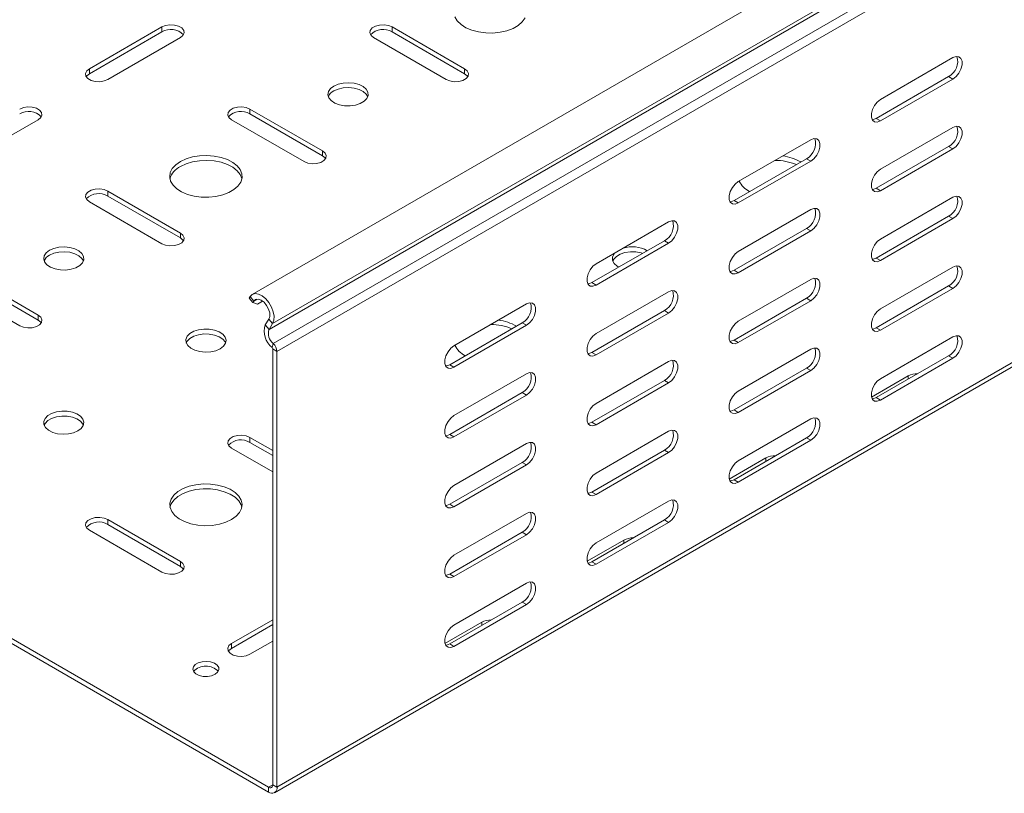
# Model space of a CAD drawing. Header units: millimetres. Extents: x -771 to 2233, y -1470 to 82.
# Tile 10 of 23: x 1223 to 1468, y -1470 to -1278. Entities that reach past the tile are written whole.
import ezdxf

# ---------------------------------------------------------------- set-up
doc = ezdxf.new("R2010")
doc.units = ezdxf.units.MM

msp = doc.modelspace()

# ---------------------------------------------------------------- linework, layer by layer
at = {"color": 7, "linetype": 'Continuous', "lineweight": 15}
for p, q in [((1528.52, -1203.22), (1281.03, -1346.09)), ((1258.53, -1279.59), (1240.5, -1290)), ((1333.84, -1290), (1315.81, -1279.59)), ((1258.53, -1280.82), (1240.5, -1291.23)), ((1245.1, -1292.66), (1263.13, -1282.25)), ((1311.21, -1282.25), (1329.24, -1292.66)), ((1333.84, -1291.23), (1315.81, -1280.82)), ((1437.25, -1297.64), (1455.28, -1287.23)), ((1436.19, -1302.34), (1454.22, -1291.93)), ((1455.28, -1292.54), (1437.25, -1302.95)), ((1298.48, -1310.41), (1280.45, -1300)), ((1209.74, -1313.07), (1227.77, -1302.66)), ((1275.86, -1302.66), (1293.89, -1313.07)), ((1298.48, -1311.64), (1280.45, -1301.23)), ((1437.25, -1314.99), (1455.28, -1304.59)), ((1401.9, -1318.05), (1419.93, -1307.64)), ((1436.19, -1319.69), (1454.22, -1309.28)), ((1455.28, -1309.89), (1437.25, -1320.3)), ((1400.84, -1322.75), (1418.87, -1312.34)), ((1419.93, -1312.95), (1401.9, -1323.36)), ((1263.13, -1330.82), (1245.1, -1320.41)), ((1263.13, -1332.05), (1245.1, -1321.64)), ((1437.25, -1332.35), (1455.28, -1321.94)), ((1240.5, -1323.07), (1258.53, -1333.48)), ((1286.55, -1469.97), (1534.04, -1327.09)), ((1401.9, -1335.41), (1419.93, -1325)), ((1436.19, -1337.04), (1454.22, -1326.63)), ((1455.28, -1327.24), (1437.25, -1337.65)), ((1366.54, -1338.46), (1384.57, -1328.05)), ((1400.84, -1340.1), (1418.87, -1329.69)), ((1419.93, -1330.3), (1401.9, -1340.71)), ((1365.48, -1343.16), (1383.51, -1332.75)), ((1384.57, -1333.36), (1366.54, -1343.77)), ((1437.25, -1349.7), (1455.28, -1339.29)), ((1227.77, -1351.23), (1209.74, -1340.82)), ((1205.15, -1343.48), (1223.18, -1353.89)), ((1227.77, -1352.46), (1209.74, -1342.05)), ((1401.9, -1352.76), (1419.93, -1342.35)), ((1436.19, -1354.39), (1454.22, -1343.98)), ((1280.47, -1346.64), (1280.24, -1347.01)), ((1366.54, -1355.82), (1384.57, -1345.41)), ((1455.28, -1344.6), (1437.25, -1355.01)), ((1077.16, -1348.58), (1285.05, -1468.59)), ((1280.24, -1347.01), (1281.18, -1348.13)), ((1281.41, -1347.76), (1281.18, -1348.13)), ((1281.18, -1348.13), (1282.3, -1348.49)), ((1283.59, -1347.74), (1282.3, -1348.49)), ((1331.19, -1358.87), (1349.22, -1348.46)), ((1400.84, -1357.45), (1418.87, -1347.04)), ((1419.93, -1347.65), (1401.9, -1358.06)), ((1077.16, -1349.81), (1285.05, -1469.82)), ((1365.48, -1360.51), (1383.51, -1350.1)), ((1384.57, -1350.71), (1366.54, -1361.12)), ((1284.25, -1353.65), (1285.15, -1352.22)), ((1285.19, -1354.77), (1286.09, -1353.34)), ((1330.13, -1363.57), (1348.16, -1353.16)), ((1349.22, -1353.77), (1331.19, -1364.18)), ((1437.25, -1367.05), (1455.28, -1356.64)), ((1286.11, -1467.98), (1286.11, -1359.63)), ((1287.17, -1468.59), (1287.17, -1360.24)), ((1401.9, -1370.11), (1419.93, -1359.7)), ((1436.19, -1371.74), (1454.22, -1361.34)), ((1366.54, -1373.17), (1384.57, -1362.76)), ((1455.28, -1361.95), (1437.25, -1372.36)), ((1331.19, -1376.23), (1349.22, -1365.82)), ((1400.84, -1374.8), (1418.87, -1364.39)), ((1419.93, -1365.01), (1401.9, -1375.42)), ((1444.15, -1366.34), (1435.02, -1371.61)), ((1365.48, -1377.86), (1383.51, -1367.45)), ((1384.57, -1368.07), (1366.54, -1378.47)), ((1330.13, -1380.92), (1348.16, -1370.51)), ((1349.22, -1371.12), (1331.19, -1381.53)), ((1401.9, -1387.46), (1419.93, -1377.05)), ((1366.54, -1390.52), (1384.57, -1380.11)), ((1286.11, -1384.91), (1280.45, -1381.65)), ((1286.11, -1386.14), (1280.45, -1382.87)), ((1331.19, -1393.58), (1349.22, -1383.17)), ((1400.84, -1392.15), (1418.87, -1381.75)), ((1419.93, -1382.36), (1401.9, -1392.77)), ((1275.86, -1384.3), (1286.11, -1390.22)), ((1365.48, -1395.21), (1383.51, -1384.8)), ((1384.57, -1385.42), (1366.54, -1395.83)), ((1330.13, -1398.27), (1348.16, -1387.86)), ((1349.22, -1388.48), (1331.19, -1398.88)), ((1408.79, -1386.75), (1399.66, -1392.02)), ((1366.54, -1407.87), (1384.57, -1397.46)), ((1331.19, -1410.93), (1349.22, -1400.52)), ((1263.13, -1412.46), (1245.1, -1402.06)), ((1365.48, -1412.57), (1383.51, -1402.16)), ((1384.57, -1402.77), (1366.54, -1413.18)), ((1240.5, -1404.71), (1258.53, -1415.12)), ((1263.13, -1413.69), (1245.1, -1403.28)), ((1330.13, -1415.62), (1348.16, -1405.21)), ((1349.22, -1405.83), (1331.19, -1416.24)), ((1373.44, -1407.16), (1364.31, -1412.43)), ((1331.19, -1428.28), (1349.22, -1417.87)), ((1330.13, -1432.98), (1348.16, -1422.57)), ((1349.22, -1423.18), (1331.19, -1433.59)), ((1286.11, -1426.96), (1275.86, -1432.87)), ((1338.08, -1427.57), (1328.95, -1432.84)), ((1286.11, -1428.18), (1275.86, -1434.1)), ((1280.45, -1435.53), (1286.11, -1432.26))]:
    msp.add_line(p, q, dxfattribs=at)
at = {"color": 7, "linetype": 'Continuous', "lineweight": 0}
for p, q in [((1532.68, -1211.9), (1285.19, -1354.77)), ((1533.58, -1210.47), (1286.09, -1353.34)), ((1533.74, -1215.43), (1286.25, -1358.3)), ((1534.66, -1217.37), (1287.17, -1360.24)), ((1258.53, -1280.82), (1258.53, -1279.59)), ((1315.81, -1280.82), (1315.81, -1279.59)), ((1240.5, -1291.23), (1240.5, -1290)), ((1333.84, -1291.23), (1333.84, -1290)), ((1455.28, -1292.54), (1454.22, -1291.93)), ((1280.45, -1301.23), (1280.45, -1300)), ((1437.25, -1302.95), (1436.19, -1302.34)), ((1455.28, -1309.89), (1454.22, -1309.28)), ((1298.48, -1311.64), (1298.48, -1310.41)), ((1419.93, -1312.95), (1418.87, -1312.34)), ((1437.25, -1320.3), (1436.19, -1319.69)), ((1245.1, -1321.64), (1245.1, -1320.41)), ((1401.9, -1323.36), (1400.84, -1322.75)), ((1534.66, -1325.72), (1287.17, -1468.59)), ((1455.28, -1327.24), (1454.22, -1326.63)), ((1419.93, -1330.3), (1418.87, -1329.69)), ((1263.13, -1332.05), (1263.13, -1330.82)), ((1384.57, -1333.36), (1383.51, -1332.75)), ((1437.25, -1337.65), (1436.19, -1337.04)), ((1401.9, -1340.71), (1400.84, -1340.1)), ((1366.54, -1343.77), (1365.48, -1343.16)), ((1455.28, -1344.6), (1454.22, -1343.98)), ((1281.41, -1347.76), (1280.47, -1346.64)), ((1282.28, -1347.25), (1281.41, -1347.76)), ((1419.93, -1347.65), (1418.87, -1347.04)), ((1227.77, -1352.46), (1227.77, -1351.23)), ((1384.57, -1350.71), (1383.51, -1350.1)), ((1284.25, -1353.65), (1285.19, -1354.77)), ((1286.09, -1353.34), (1285.15, -1352.22)), ((1349.22, -1353.77), (1348.16, -1353.16)), ((1437.25, -1355.01), (1436.19, -1354.39)), ((1285.96, -1359.31), (1286.25, -1358.3)), ((1401.9, -1358.06), (1400.84, -1357.45)), ((1287.17, -1360.24), (1286.11, -1359.63)), ((1366.54, -1361.12), (1365.48, -1360.51)), ((1455.28, -1361.95), (1454.22, -1361.34)), ((1331.19, -1364.18), (1330.13, -1363.57)), ((1419.93, -1365.01), (1418.87, -1364.39)), ((1444.15, -1367.15), (1444.15, -1366.34)), ((1384.57, -1368.07), (1383.51, -1367.45)), ((1349.22, -1371.12), (1348.16, -1370.51)), ((1437.25, -1372.36), (1436.19, -1371.74)), ((1401.9, -1375.42), (1400.84, -1374.8)), ((1366.54, -1378.47), (1365.48, -1377.86)), ((1331.19, -1381.53), (1330.13, -1380.92)), ((1280.45, -1382.87), (1280.45, -1381.65)), ((1419.93, -1382.36), (1418.87, -1381.75)), ((1384.57, -1385.42), (1383.51, -1384.8)), ((1349.22, -1388.48), (1348.16, -1387.86)), ((1408.79, -1387.56), (1408.79, -1386.75)), ((1401.9, -1392.77), (1400.84, -1392.15)), ((1366.54, -1395.83), (1365.48, -1395.21)), ((1331.19, -1398.88), (1330.13, -1398.27)), ((1245.1, -1403.28), (1245.1, -1402.06)), ((1384.57, -1402.77), (1383.51, -1402.16)), ((1349.22, -1405.83), (1348.16, -1405.21)), ((1373.44, -1407.97), (1373.44, -1407.16)), ((1263.13, -1413.69), (1263.13, -1412.46)), ((1366.54, -1413.18), (1365.48, -1412.57)), ((1331.19, -1416.24), (1330.13, -1415.62)), ((1349.22, -1423.18), (1348.16, -1422.57)), ((1338.08, -1428.38), (1338.08, -1427.57)), ((1275.86, -1434.1), (1275.86, -1432.87)), ((1331.19, -1433.59), (1330.13, -1432.98)), ((1286.11, -1467.98), (1285.05, -1468.59)), ((1285.05, -1469.82), (1285.05, -1468.59)), ((1286.11, -1467.98), (1287.17, -1468.59))]:
    msp.add_line(p, q, dxfattribs=at)
at = {"color": 7, "linetype": 'Continuous', "lineweight": 15, "flags": 128}
for points in [[(1331.44, -1277.09), (1332.02, -1278.09), (1332.95, -1279), (1334.17, -1279.78), (1335.64, -1280.4), (1337.29, -1280.84), (1339.07, -1281.07), (1340.89, -1281.1), (1342.68, -1280.92), (1344.37, -1280.53), (1345.89, -1279.95), (1347.18, -1279.2), (1348.18, -1278.33), (1348.86, -1277.35)], [(1263.13, -1282.25), (1263.78, -1281.71), (1264.07, -1281.08), (1263.97, -1280.44), (1263.49, -1279.84), (1262.69, -1279.38), (1261.67, -1279.11), (1260.55, -1279.05), (1259.46, -1279.22), (1258.53, -1279.59)], [(1315.81, -1279.59), (1314.88, -1279.22), (1313.79, -1279.05), (1312.67, -1279.11), (1311.65, -1279.38), (1310.85, -1279.84), (1310.37, -1280.44), (1310.27, -1281.08), (1310.56, -1281.71), (1311.21, -1282.25)], [(1455.28, -1287.23), (1456.07, -1286.94), (1456.76, -1287), (1457.27, -1287.41), (1457.55, -1288.12), (1457.55, -1289.04), (1457.27, -1290.07), (1456.76, -1291.07), (1456.07, -1291.93), (1455.28, -1292.54)], [(1240.5, -1290), (1239.85, -1290.54), (1239.56, -1291.17), (1239.66, -1291.82), (1240.14, -1292.41), (1240.93, -1292.87), (1241.96, -1293.14), (1243.08, -1293.2), (1244.17, -1293.03), (1245.1, -1292.66)], [(1329.24, -1292.66), (1330.17, -1293.03), (1331.26, -1293.2), (1332.38, -1293.14), (1333.4, -1292.87), (1334.2, -1292.41), (1334.68, -1291.82), (1334.78, -1291.17), (1334.49, -1290.54), (1333.84, -1290)], [(1240.5, -1291.23), (1239.85, -1291.76), (1239.73, -1291.94)], [(1334.61, -1291.94), (1334.49, -1291.76), (1333.84, -1291.23)], [(1302.4, -1293.81), (1301.31, -1294.29), (1300.49, -1294.92), (1299.99, -1295.65), (1299.85, -1296.43), (1300.08, -1297.2), (1300.67, -1297.91), (1301.56, -1298.51), (1302.7, -1298.94), (1304, -1299.18), (1305.36, -1299.2), (1306.68, -1299.02), (1307.87, -1298.63), (1308.83, -1298.07), (1309.5, -1297.39), (1309.82, -1296.63), (1309.77, -1295.84), (1309.36, -1295.09), (1308.62, -1294.43), (1307.59, -1293.92), (1306.36, -1293.58), (1305.02, -1293.45), (1303.66, -1293.53), (1302.4, -1293.81)], [(1309.73, -1296.94), (1309.36, -1296.32), (1308.62, -1295.66), (1307.59, -1295.14), (1306.36, -1294.8), (1305.02, -1294.67), (1303.66, -1294.75), (1302.4, -1295.04), (1301.31, -1295.51)], [(1437.25, -1302.95), (1436.47, -1303.24), (1435.78, -1303.18), (1435.26, -1302.77), (1434.99, -1302.06), (1434.99, -1301.14), (1435.26, -1300.12), (1435.78, -1299.12), (1436.47, -1298.26), (1437.25, -1297.64)], [(1227.77, -1302.66), (1228.42, -1302.12), (1228.71, -1301.49), (1228.61, -1300.85), (1228.14, -1300.26), (1227.34, -1299.79), (1226.32, -1299.52), (1225.19, -1299.46), (1224.1, -1299.63), (1223.18, -1300)], [(1280.45, -1300), (1279.53, -1299.63), (1278.44, -1299.46), (1277.31, -1299.52), (1276.29, -1299.79), (1275.49, -1300.26), (1275.01, -1300.85), (1274.92, -1301.49), (1275.21, -1302.12), (1275.86, -1302.66)], [(1435.19, -1302.65), (1435.41, -1302.63), (1436.19, -1302.34)], [(1455.28, -1304.59), (1456.07, -1304.29), (1456.76, -1304.35), (1457.27, -1304.76), (1457.55, -1305.47), (1457.55, -1306.39), (1457.27, -1307.42), (1456.76, -1308.42), (1456.07, -1309.28), (1455.28, -1309.89)], [(1419.93, -1307.64), (1420.71, -1307.35), (1421.41, -1307.41), (1421.92, -1307.82), (1422.19, -1308.53), (1422.19, -1309.45), (1421.92, -1310.48), (1421.41, -1311.48), (1420.71, -1312.34), (1419.93, -1312.95)], [(1264.54, -1312.4), (1263.13, -1313.07), (1261.98, -1313.88), (1261.13, -1314.81), (1260.63, -1315.82), (1260.49, -1316.87), (1260.72, -1317.92), (1261.31, -1318.91), (1262.24, -1319.82), (1263.46, -1320.6), (1264.93, -1321.22), (1266.58, -1321.66), (1268.35, -1321.89), (1270.18, -1321.92), (1271.97, -1321.74), (1273.66, -1321.35), (1275.18, -1320.77), (1276.47, -1320.02), (1277.47, -1319.15), (1278.14, -1318.17), (1278.47, -1317.14), (1278.42, -1316.08), (1278.01, -1315.06), (1277.25, -1314.11), (1276.17, -1313.26), (1274.82, -1312.55), (1273.25, -1312.02), (1271.53, -1311.68), (1269.72, -1311.55), (1267.9, -1311.63), (1266.15, -1311.92), (1264.54, -1312.4)], [(1293.89, -1313.07), (1294.81, -1313.44), (1295.9, -1313.61), (1297.03, -1313.55), (1298.05, -1313.28), (1298.85, -1312.82), (1299.32, -1312.23), (1299.42, -1311.58), (1299.13, -1310.95), (1298.48, -1310.41)], [(1299.26, -1312.35), (1299.13, -1312.17), (1298.48, -1311.64)], [(1278.43, -1317.35), (1278.42, -1317.31), (1278.01, -1316.29), (1277.25, -1315.33), (1276.17, -1314.48), (1274.82, -1313.78), (1273.25, -1313.24), (1271.53, -1312.9), (1269.72, -1312.77), (1267.9, -1312.85), (1266.15, -1313.14), (1264.54, -1313.63), (1263.13, -1314.29)], [(1437.25, -1320.3), (1436.47, -1320.6), (1435.78, -1320.53), (1435.26, -1320.12), (1434.99, -1319.42), (1434.99, -1318.49), (1435.26, -1317.47), (1435.78, -1316.47), (1436.47, -1315.61), (1437.25, -1314.99)], [(1245.1, -1320.41), (1244.17, -1320.04), (1243.08, -1319.87), (1241.96, -1319.93), (1240.93, -1320.2), (1240.14, -1320.67), (1239.66, -1321.26), (1239.56, -1321.9), (1239.85, -1322.53), (1240.5, -1323.07)], [(1401.9, -1323.36), (1401.11, -1323.65), (1400.42, -1323.59), (1399.91, -1323.18), (1399.63, -1322.47), (1399.63, -1321.55), (1399.91, -1320.53), (1400.42, -1319.53), (1401.11, -1318.67), (1401.9, -1318.05)], [(1435.19, -1320), (1435.41, -1319.98), (1436.19, -1319.69)], [(1455.28, -1321.94), (1456.07, -1321.64), (1456.76, -1321.71), (1457.27, -1322.12), (1457.55, -1322.82), (1457.55, -1323.75), (1457.27, -1324.77), (1456.76, -1325.77), (1456.07, -1326.63), (1455.28, -1327.24)], [(1399.83, -1323.06), (1400.05, -1323.04), (1400.84, -1322.75)], [(1419.93, -1325), (1420.71, -1324.7), (1421.41, -1324.76), (1421.92, -1325.17), (1422.19, -1325.88), (1422.19, -1326.8), (1421.92, -1327.83), (1421.41, -1328.83), (1420.71, -1329.69), (1419.93, -1330.3)], [(1384.57, -1328.05), (1385.36, -1327.76), (1386.05, -1327.82), (1386.56, -1328.23), (1386.84, -1328.94), (1386.84, -1329.86), (1386.56, -1330.89), (1386.05, -1331.89), (1385.36, -1332.75), (1384.57, -1333.36)], [(1258.53, -1333.48), (1259.46, -1333.85), (1260.55, -1334.02), (1261.67, -1333.96), (1262.69, -1333.69), (1263.49, -1333.23), (1263.97, -1332.64), (1264.07, -1331.99), (1263.78, -1331.36), (1263.13, -1330.82)], [(1263.9, -1332.76), (1263.78, -1332.58), (1263.13, -1332.05)], [(1231.69, -1334.64), (1230.6, -1335.11), (1229.78, -1335.74), (1229.28, -1336.47), (1229.14, -1337.25), (1229.37, -1338.02), (1229.96, -1338.73), (1230.85, -1339.33), (1231.99, -1339.76), (1233.29, -1340), (1234.65, -1340.02), (1235.97, -1339.84), (1237.16, -1339.45), (1238.12, -1338.9), (1238.79, -1338.21), (1239.11, -1337.45), (1239.06, -1336.66), (1238.65, -1335.91), (1237.91, -1335.25), (1236.88, -1334.74), (1235.65, -1334.4), (1234.31, -1334.27), (1232.95, -1334.35), (1231.69, -1334.64)], [(1437.25, -1337.65), (1436.47, -1337.95), (1435.78, -1337.89), (1435.26, -1337.48), (1434.99, -1336.77), (1434.99, -1335.85), (1435.26, -1334.82), (1435.78, -1333.82), (1436.47, -1332.96), (1437.25, -1332.35)], [(1239.02, -1337.76), (1238.65, -1337.14), (1237.91, -1336.48), (1236.88, -1335.96), (1235.65, -1335.62), (1234.31, -1335.49), (1232.95, -1335.57), (1231.69, -1335.86), (1230.6, -1336.33)], [(1371.12, -1335.82), (1370.91, -1336.09), (1370.58, -1336.86), (1370.63, -1337.64), (1371.04, -1338.39), (1371.79, -1339.05), (1372.19, -1339.29)], [(1378.08, -1335.88), (1377.71, -1335.77), (1376.41, -1335.53), (1375.05, -1335.5), (1373.72, -1335.69), (1372.54, -1336.08), (1371.57, -1336.63), (1370.91, -1337.32), (1370.67, -1337.76)], [(1401.9, -1340.71), (1401.11, -1341.01), (1400.42, -1340.94), (1399.91, -1340.53), (1399.63, -1339.83), (1399.63, -1338.9), (1399.91, -1337.88), (1400.42, -1336.88), (1401.11, -1336.02), (1401.9, -1335.41)], [(1435.19, -1337.35), (1435.41, -1337.34), (1436.19, -1337.04)], [(1366.54, -1343.77), (1365.76, -1344.07), (1365.07, -1344), (1364.55, -1343.59), (1364.28, -1342.88), (1364.28, -1341.96), (1364.55, -1340.94), (1365.07, -1339.94), (1365.76, -1339.08), (1366.54, -1338.46)], [(1455.28, -1339.29), (1456.07, -1339), (1456.76, -1339.06), (1457.27, -1339.47), (1457.55, -1340.18), (1457.55, -1341.1), (1457.27, -1342.12), (1456.76, -1343.12), (1456.07, -1343.98), (1455.28, -1344.6)], [(1399.83, -1340.41), (1400.05, -1340.39), (1400.84, -1340.1)], [(1364.48, -1343.47), (1364.7, -1343.45), (1365.48, -1343.16)], [(1419.93, -1342.35), (1420.71, -1342.05), (1421.41, -1342.12), (1421.92, -1342.53), (1422.19, -1343.23), (1422.19, -1344.16), (1421.92, -1345.18), (1421.41, -1346.18), (1420.71, -1347.04), (1419.93, -1347.65)], [(1286.09, -1353.34), (1286.4, -1352.53), (1286.45, -1351.52), (1286.25, -1350.39), (1285.81, -1349.22), (1285.16, -1348.11), (1284.36, -1347.16), (1283.48, -1346.44), (1282.57, -1346), (1281.73, -1345.89), (1281.01, -1346.11), (1280.47, -1346.64)], [(1384.57, -1345.41), (1385.36, -1345.11), (1386.05, -1345.17), (1386.56, -1345.58), (1386.84, -1346.29), (1386.84, -1347.21), (1386.56, -1348.24), (1386.05, -1349.24), (1385.36, -1350.1), (1384.57, -1350.71)], [(1285.15, -1352.22), (1285.38, -1351.55), (1285.36, -1350.68), (1285.08, -1349.73), (1284.59, -1348.82), (1283.94, -1348.04), (1283.21, -1347.5), (1282.49, -1347.26), (1281.86, -1347.35), (1281.41, -1347.76)], [(1349.22, -1348.46), (1350, -1348.17), (1350.7, -1348.23), (1351.21, -1348.64), (1351.48, -1349.35), (1351.48, -1350.27), (1351.21, -1351.3), (1350.7, -1352.3), (1350, -1353.16), (1349.22, -1353.77)], [(1223.18, -1353.89), (1224.1, -1354.26), (1225.19, -1354.43), (1226.32, -1354.37), (1227.34, -1354.1), (1228.14, -1353.64), (1228.61, -1353.05), (1228.71, -1352.4), (1228.42, -1351.77), (1227.77, -1351.23)], [(1437.25, -1355.01), (1436.47, -1355.3), (1435.78, -1355.24), (1435.26, -1354.83), (1434.99, -1354.12), (1434.99, -1353.2), (1435.26, -1352.17), (1435.78, -1351.17), (1436.47, -1350.31), (1437.25, -1349.7)], [(1228.55, -1353.17), (1228.42, -1352.99), (1227.77, -1352.46)], [(1401.9, -1358.06), (1401.11, -1358.36), (1400.42, -1358.3), (1399.91, -1357.89), (1399.63, -1357.18), (1399.63, -1356.26), (1399.91, -1355.23), (1400.42, -1354.23), (1401.11, -1353.37), (1401.9, -1352.76)], [(1271.94, -1360.08), (1273.03, -1359.6), (1273.85, -1358.98), (1274.35, -1358.24), (1274.49, -1357.46), (1274.26, -1356.69), (1273.67, -1355.98), (1272.78, -1355.39), (1271.64, -1354.95), (1270.34, -1354.72), (1268.98, -1354.69), (1267.66, -1354.88), (1266.47, -1355.26), (1265.51, -1355.82), (1264.84, -1356.5), (1264.52, -1357.27), (1264.56, -1358.05), (1264.98, -1358.8), (1265.72, -1359.46), (1266.75, -1359.97), (1267.98, -1360.31), (1269.32, -1360.45), (1270.68, -1360.37), (1271.94, -1360.08)], [(1274.38, -1358.17), (1274.26, -1357.91), (1273.67, -1357.2), (1272.78, -1356.61), (1271.64, -1356.18), (1270.34, -1355.94), (1268.98, -1355.91), (1267.66, -1356.1), (1266.47, -1356.49), (1265.51, -1357.04), (1264.84, -1357.73), (1264.61, -1358.17)], [(1366.54, -1361.12), (1365.76, -1361.42), (1365.07, -1361.35), (1364.55, -1360.94), (1364.28, -1360.24), (1364.28, -1359.31), (1364.55, -1358.29), (1365.07, -1357.29), (1365.76, -1356.43), (1366.54, -1355.82)], [(1435.19, -1354.71), (1435.41, -1354.69), (1436.19, -1354.39)], [(1455.28, -1356.64), (1456.07, -1356.35), (1456.76, -1356.41), (1457.27, -1356.82), (1457.55, -1357.53), (1457.55, -1358.45), (1457.27, -1359.47), (1456.76, -1360.47), (1456.07, -1361.33), (1455.28, -1361.95)], [(1331.19, -1364.18), (1330.4, -1364.48), (1329.71, -1364.41), (1329.2, -1364), (1328.92, -1363.3), (1328.92, -1362.37), (1329.2, -1361.35), (1329.71, -1360.35), (1330.4, -1359.49), (1331.19, -1358.87)], [(1399.83, -1357.76), (1400.05, -1357.75), (1400.84, -1357.45)], [(1364.48, -1360.82), (1364.7, -1360.8), (1365.48, -1360.51)], [(1419.93, -1359.7), (1420.71, -1359.41), (1421.41, -1359.47), (1421.92, -1359.88), (1422.19, -1360.59), (1422.19, -1361.51), (1421.92, -1362.53), (1421.41, -1363.53), (1420.71, -1364.39), (1419.93, -1365.01)], [(1329.12, -1363.88), (1329.34, -1363.86), (1330.13, -1363.57)], [(1384.57, -1362.76), (1385.36, -1362.46), (1386.05, -1362.53), (1386.56, -1362.94), (1386.84, -1363.64), (1386.84, -1364.57), (1386.56, -1365.59), (1386.05, -1366.59), (1385.36, -1367.45), (1384.57, -1368.07)], [(1349.22, -1365.82), (1350, -1365.52), (1350.7, -1365.58), (1351.21, -1365.99), (1351.48, -1366.7), (1351.48, -1367.62), (1351.21, -1368.65), (1350.7, -1369.65), (1350, -1370.51), (1349.22, -1371.12)], [(1437.25, -1372.36), (1436.47, -1372.65), (1435.78, -1372.59), (1435.26, -1372.18), (1434.99, -1371.47), (1434.99, -1370.55), (1435.26, -1369.53), (1435.78, -1368.52), (1436.47, -1367.66), (1437.25, -1367.05)], [(1401.9, -1375.42), (1401.11, -1375.71), (1400.42, -1375.65), (1399.91, -1375.24), (1399.63, -1374.53), (1399.63, -1373.61), (1399.91, -1372.58), (1400.42, -1371.58), (1401.11, -1370.72), (1401.9, -1370.11)], [(1366.54, -1378.47), (1365.76, -1378.77), (1365.07, -1378.71), (1364.55, -1378.3), (1364.28, -1377.59), (1364.28, -1376.67), (1364.55, -1375.64), (1365.07, -1374.64), (1365.76, -1373.78), (1366.54, -1373.17)], [(1435.19, -1372.06), (1435.41, -1372.04), (1436.19, -1371.74)], [(1236.59, -1380.49), (1237.67, -1380.01), (1238.49, -1379.39), (1238.99, -1378.65), (1239.13, -1377.87), (1238.9, -1377.1), (1238.32, -1376.39), (1237.42, -1375.8), (1236.28, -1375.36), (1234.99, -1375.13), (1233.63, -1375.1), (1232.3, -1375.29), (1231.12, -1375.67), (1230.15, -1376.23), (1229.49, -1376.91), (1229.16, -1377.68), (1229.21, -1378.46), (1229.62, -1379.21), (1230.37, -1379.87), (1231.39, -1380.39), (1232.62, -1380.72), (1233.97, -1380.86), (1235.32, -1380.78), (1236.59, -1380.49)], [(1331.19, -1381.53), (1330.4, -1381.83), (1329.71, -1381.76), (1329.2, -1381.36), (1328.92, -1380.65), (1328.92, -1379.72), (1329.2, -1378.7), (1329.71, -1377.7), (1330.4, -1376.84), (1331.19, -1376.23)], [(1399.83, -1375.12), (1400.05, -1375.1), (1400.84, -1374.8)], [(1239.02, -1378.58), (1238.9, -1378.32), (1238.32, -1377.61), (1237.42, -1377.02), (1236.28, -1376.59), (1234.99, -1376.35), (1233.63, -1376.32), (1232.3, -1376.51), (1231.12, -1376.9), (1230.15, -1377.45), (1229.49, -1378.14), (1229.25, -1378.58)], [(1364.48, -1378.18), (1364.7, -1378.16), (1365.48, -1377.86)], [(1419.93, -1377.05), (1420.71, -1376.76), (1421.41, -1376.82), (1421.92, -1377.23), (1422.19, -1377.94), (1422.19, -1378.86), (1421.92, -1379.88), (1421.41, -1380.88), (1420.71, -1381.74), (1419.93, -1382.36)], [(1280.45, -1381.65), (1279.53, -1381.27), (1278.44, -1381.1), (1277.31, -1381.16), (1276.29, -1381.44), (1275.49, -1381.9), (1275.01, -1382.49), (1274.92, -1383.14), (1275.21, -1383.76), (1275.86, -1384.3)], [(1329.12, -1381.23), (1329.34, -1381.21), (1330.13, -1380.92)], [(1384.57, -1380.11), (1385.36, -1379.82), (1386.05, -1379.88), (1386.56, -1380.29), (1386.84, -1381), (1386.84, -1381.92), (1386.56, -1382.94), (1386.05, -1383.94), (1385.36, -1384.8), (1384.57, -1385.42)], [(1349.22, -1383.17), (1350, -1382.87), (1350.7, -1382.94), (1351.21, -1383.35), (1351.48, -1384.05), (1351.48, -1384.98), (1351.21, -1386), (1350.7, -1387), (1350, -1387.86), (1349.22, -1388.48)], [(1401.9, -1392.77), (1401.11, -1393.06), (1400.42, -1393), (1399.91, -1392.59), (1399.63, -1391.88), (1399.63, -1390.96), (1399.91, -1389.94), (1400.42, -1388.93), (1401.11, -1388.07), (1401.9, -1387.46)], [(1366.54, -1395.83), (1365.76, -1396.12), (1365.07, -1396.06), (1364.55, -1395.65), (1364.28, -1394.94), (1364.28, -1394.02), (1364.55, -1392.99), (1365.07, -1391.99), (1365.76, -1391.13), (1366.54, -1390.52)], [(1274.44, -1402.72), (1275.86, -1402.06), (1277.01, -1401.24), (1277.85, -1400.31), (1278.35, -1399.3), (1278.49, -1398.25), (1278.26, -1397.21), (1277.67, -1396.21), (1276.75, -1395.31), (1275.53, -1394.53), (1274.06, -1393.9), (1272.4, -1393.47), (1270.63, -1393.23), (1268.81, -1393.2), (1267.02, -1393.39), (1265.33, -1393.78), (1263.8, -1394.36), (1262.52, -1395.1), (1261.51, -1395.98), (1260.84, -1396.95), (1260.52, -1397.99), (1260.56, -1399.04), (1260.98, -1400.06), (1261.74, -1401.02), (1262.81, -1401.86), (1264.17, -1402.57), (1265.73, -1403.1), (1267.46, -1403.44), (1269.26, -1403.58), (1271.08, -1403.5), (1272.83, -1403.21), (1274.44, -1402.72)], [(1399.83, -1392.47), (1400.05, -1392.45), (1400.84, -1392.15)], [(1278.43, -1398.99), (1278.26, -1398.43), (1277.67, -1397.44), (1276.75, -1396.53), (1275.53, -1395.75), (1274.06, -1395.13), (1272.4, -1394.69), (1270.63, -1394.45), (1268.81, -1394.43), (1267.02, -1394.61), (1265.33, -1395), (1263.8, -1395.58), (1262.52, -1396.32), (1261.51, -1397.2), (1260.84, -1398.18), (1260.55, -1398.99)], [(1331.19, -1398.88), (1330.4, -1399.18), (1329.71, -1399.12), (1329.2, -1398.71), (1328.92, -1398), (1328.92, -1397.08), (1329.2, -1396.05), (1329.71, -1395.05), (1330.4, -1394.19), (1331.19, -1393.58)], [(1364.48, -1395.53), (1364.7, -1395.51), (1365.48, -1395.21)], [(1329.12, -1398.59), (1329.34, -1398.57), (1330.13, -1398.27)], [(1384.57, -1397.46), (1385.36, -1397.17), (1386.05, -1397.23), (1386.56, -1397.64), (1386.84, -1398.35), (1386.84, -1399.27), (1386.56, -1400.29), (1386.05, -1401.29), (1385.36, -1402.15), (1384.57, -1402.77)], [(1349.22, -1400.52), (1350, -1400.23), (1350.7, -1400.29), (1351.21, -1400.7), (1351.48, -1401.41), (1351.48, -1402.33), (1351.21, -1403.35), (1350.7, -1404.35), (1350, -1405.21), (1349.22, -1405.83)], [(1245.1, -1402.06), (1244.17, -1401.68), (1243.08, -1401.51), (1241.96, -1401.57), (1240.93, -1401.85), (1240.14, -1402.31), (1239.66, -1402.9), (1239.56, -1403.55), (1239.85, -1404.18), (1240.5, -1404.71)], [(1366.54, -1413.18), (1365.76, -1413.47), (1365.07, -1413.41), (1364.55, -1413), (1364.28, -1412.29), (1364.28, -1411.37), (1364.55, -1410.35), (1365.07, -1409.34), (1365.76, -1408.48), (1366.54, -1407.87)], [(1258.53, -1415.12), (1259.46, -1415.49), (1260.55, -1415.66), (1261.67, -1415.6), (1262.69, -1415.33), (1263.49, -1414.87), (1263.97, -1414.28), (1264.07, -1413.63), (1263.78, -1413), (1263.13, -1412.46)], [(1331.19, -1416.24), (1330.4, -1416.53), (1329.71, -1416.47), (1329.2, -1416.06), (1328.92, -1415.35), (1328.92, -1414.43), (1329.2, -1413.4), (1329.71, -1412.4), (1330.4, -1411.54), (1331.19, -1410.93)], [(1364.48, -1412.88), (1364.7, -1412.86), (1365.48, -1412.57)], [(1263.9, -1414.4), (1263.78, -1414.22), (1263.13, -1413.69)], [(1329.12, -1415.94), (1329.34, -1415.92), (1330.13, -1415.62)], [(1349.22, -1417.87), (1350, -1417.58), (1350.7, -1417.64), (1351.21, -1418.05), (1351.48, -1418.76), (1351.48, -1419.68), (1351.21, -1420.7), (1350.7, -1421.7), (1350, -1422.56), (1349.22, -1423.18)], [(1331.19, -1433.59), (1330.4, -1433.88), (1329.71, -1433.82), (1329.2, -1433.41), (1328.92, -1432.7), (1328.92, -1431.78), (1329.2, -1430.76), (1329.71, -1429.75), (1330.4, -1428.89), (1331.19, -1428.28)], [(1275.86, -1432.87), (1275.21, -1433.41), (1274.92, -1434.04), (1275.01, -1434.69), (1275.49, -1435.28), (1276.29, -1435.74), (1277.31, -1436.01), (1278.44, -1436.07), (1279.53, -1435.9), (1280.45, -1435.53)], [(1275.86, -1434.1), (1275.21, -1434.63), (1275.08, -1434.81)], [(1329.12, -1433.29), (1329.34, -1433.27), (1330.13, -1432.98)], [(1270.92, -1440.89), (1271.79, -1440.53), (1272.41, -1440.03), (1272.72, -1439.43), (1272.67, -1438.82), (1272.28, -1438.24), (1271.59, -1437.77), (1270.67, -1437.45), (1269.63, -1437.33), (1268.56, -1437.4), (1267.6, -1437.68), (1266.85, -1438.11), (1266.38, -1438.67), (1266.24, -1439.28), (1266.46, -1439.88), (1267.01, -1440.41), (1267.83, -1440.81), (1268.83, -1441.04), (1269.89, -1441.06), (1270.92, -1440.89)]]:
    msp.add_lwpolyline(points, dxfattribs=at)
at = {"color": 7, "linetype": 'Continuous', "lineweight": 15}
for centre, radius, start, end in [((1260.78, -1284.48), 4.29, 43.3125, 121.5351), ((1313.56, -1284.48), 4.29, 58.4646, 136.688), ((1452.18, -1288.15), 4.29, 298.4611, 16.6994), ((1302.51, -1298), 2.77, 115.7861, 157.4277), ((1225.42, -1304.89), 4.29, 43.3121, 121.5355), ((1278.21, -1304.89), 4.29, 58.4652, 136.6876), ((1452.18, -1305.51), 4.29, 298.4616, 16.6991), ((1416.82, -1308.57), 4.29, 298.4609, 16.6993), ((1411.61, -1323.27), 11.67, 60.0208, 83.4541), ((1265.15, -1318.6), 4.76, 115.1121, 164.7903), ((1411.08, -1326.48), 13.71, 67.5265, 90.1278), ((1407.14, -1315.53), 5.54, 205.4345, 244.0016), ((1242.85, -1325.3), 4.29, 58.4651, 136.6874), ((1452.18, -1322.86), 4.29, 298.4614, 16.6991), ((1416.82, -1325.92), 4.29, 298.461, 16.6993), ((1381.47, -1328.98), 4.29, 298.4608, 16.6999), ((1375.54, -1341.82), 7.58, 60.6698, 107.5632), ((1231.8, -1338.83), 2.77, 115.7893, 157.4243), ((1452.18, -1340.21), 4.29, 298.4614, 16.6991), ((1416.82, -1343.27), 4.29, 298.4612, 16.699), ((1381.47, -1346.33), 4.29, 298.4609, 16.6999), ((1346.11, -1349.39), 4.29, 298.4609, 16.6994), ((1289.17, -1355.26), 5.17, 161.9062, 231.6037), ((1340.37, -1367.3), 13.71, 67.5264, 90.1272), ((1340.9, -1364.09), 11.67, 60.0218, 83.4538), ((1288.26, -1355.77), 3.23, 161.906, 231.6037), ((1452.18, -1357.56), 4.29, 298.461, 16.6994), ((1284.35, -1360.39), 2.82, 2.9301, 47.6241), ((1336.43, -1356.35), 5.54, 205.4357, 243.9999), ((1285.64, -1359.65), 0.47, 2.9313, 47.6252), ((1416.82, -1360.62), 4.29, 298.4612, 16.6992), ((1381.47, -1363.68), 4.29, 298.4608, 16.6999), ((1346.11, -1366.74), 4.29, 298.4607, 16.6995), ((1446.39, -1370.64), 4.85, 88.6042, 117.5675), ((1416.82, -1377.97), 4.29, 298.4607, 16.6994), ((1381.47, -1381.03), 4.29, 298.4602, 16.7005), ((1278.21, -1386.53), 4.29, 58.4649, 136.6873), ((1346.11, -1384.09), 4.29, 298.461, 16.6994), ((1411.04, -1391.05), 4.85, 88.6041, 117.5675), ((1381.47, -1398.38), 4.29, 298.4608, 16.6999), ((1346.11, -1401.44), 4.29, 298.4607, 16.6995), ((1242.85, -1406.94), 4.29, 58.4654, 136.6874), ((1375.68, -1411.46), 4.85, 88.604, 117.5677), ((1346.11, -1418.79), 4.29, 298.4617, 16.6988), ((1340.33, -1431.87), 4.85, 88.6036, 117.5693), ((1269.49, -1442.65), 4.18, 42.7181, 137.2819), ((1285.46, -1468.09), 0.655, 230.7979, 9.2146), ((1285.88, -1468.8), 1.31, 230.7961, 9.214)]:
    msp.add_arc(centre, radius, start, end, dxfattribs=at)

doc.saveas('drawing.dxf')
